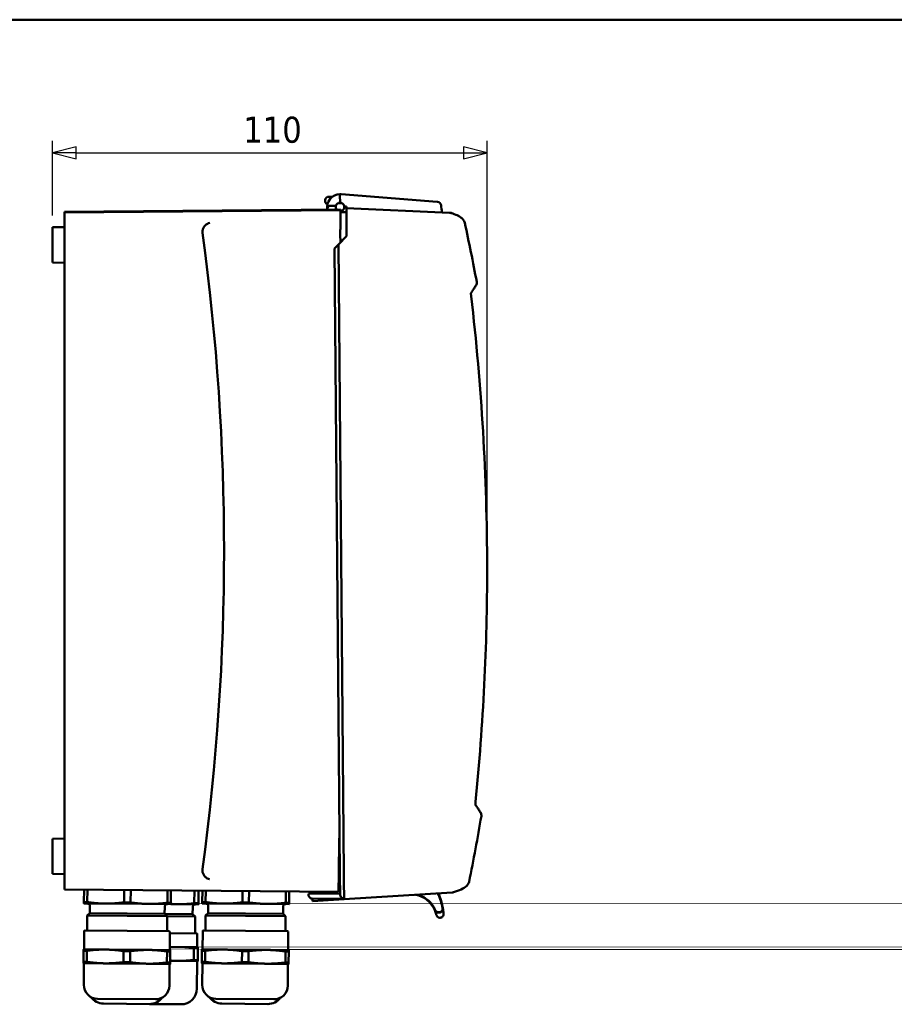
# Model space of a CAD drawing. Header units: millimetres. Extents: x 30 to 861, y 28 to 600.
# Tile 10 of 23: x 418 to 639, y 350 to 600. Entities that reach past the tile are written whole.
import ezdxf

# ---------------------------------------------------------------- set-up
doc = ezdxf.new("R2010")
doc.units = ezdxf.units.MM
doc.header["$LTSCALE"] = 3
for name, color, linetype, lineweight in [('Border (ISO)', 7, 'Continuous', 50), ('Dimension (ISO)', 7, 'Continuous', 25), ('Visible (ISO)', 7, 'Continuous', 50)]:
    doc.layers.add(name, color=color, linetype=linetype, lineweight=lineweight)
doc.styles.add('Note Text (ISO)', font='tahoma.ttf')
doc.dimstyles.new('Default (ISO)', dxfattribs={"dimscale": 3, "dimtxt": 2.2, "dimasz": 2, "dimexe": 1, "dimexo": 1, "dimgap": 0.762, "dimtad": 1, "dimdec": 1, "dimrnd": 1e-08, "dimtxsty": 'Note Text (ISO)', "dimblk": 'Filled-1', "dimcen": 0.09, "dimdle": 10, "dimclrd": 256, "dimclre": 256, "dimclrt": 256, "dimadec": 0, "dimazin": 0, "dimtfac": 0.863636, "dimtdec": 0, "dimtmove": 0, "dimatfit": 3, "dimfxl": 1, "dimtolj": 1, "dimlwd": -1, "dimlwe": -1, "dimarcsym": 0})

# ---------------------------------------------------------------- blocks, each defined once
blk = doc.blocks.new('Borders Border')
at = {"layer": 'Border (ISO)'}
blk.add_line((10, 200), (287, 200), dxfattribs=at)
blk = doc.blocks.new('Filled-1')
at = {"color": 0}
for p, q in [((0, 0), (-1, 0.25)), ((-1, 0.25), (-1, -0.25)), ((-1, 0), (0, 0)), ((-1, -0.25), (0, 0))]:
    blk.add_line(p, q, dxfattribs=at)
at = {"color": 0, "flags": 128}
blk.add_lwpolyline([(-1, -0.25), (0, 0), (-1, 0.25), (-1, -0.25)], dxfattribs=at)
at = {"color": 0}
blk.add_solid([(-1, -0.25), (0, 0), (-1, 0.25), (-1, -0.25)], dxfattribs=at)
blk = doc.blocks.new('*D8')
at = {"layer": 'Defpoints', "color": 0, "transparency": 16777216}
for p in [(536.15, 566.25), (426, 547.37), (536.15, 460.67)]:
    blk.add_point(p, dxfattribs=at)
at = {"layer": 'Dimension (ISO)', "transparency": 16777216}
for p, q in [((426, 550.37), (426, 569.25)), ((536.15, 463.67), (536.15, 569.25)), ((432, 566.25), (530.15, 566.25))]:
    blk.add_line(p, q, dxfattribs=at)
at = {"layer": 'Dimension (ISO)', "transparency": 16777216, "xscale": 6, "yscale": 6, "zscale": 6, "rotation": 180}
blk.add_blockref('Filled-1', (426, 566.25), dxfattribs=at)
at = {"layer": 'Dimension (ISO)', "transparency": 16777216, "xscale": 6, "yscale": 6, "zscale": 6}
blk.add_blockref('Filled-1', (536.15, 566.25), dxfattribs=at)
at = {"layer": 'Dimension (ISO)', "transparency": 16777216, "insert": (474.32, 575.41), "char_height": 6.6, "attachment_point": 1, "style": 'Note Text (ISO)'}
blk.add_mtext('\\A1;110', dxfattribs=at)

msp = doc.modelspace()

# ---------------------------------------------------------------- linework, layer by layer
at = {"layer": 'Visible (ISO)'}
for p, q in [((496.04, 555.12), (496.94, 555.13)), ((498.87, 553.6), (498.85, 555.52)), ((523.5, 553.85), (499.13, 555.76)), ((429, 551.28), (499, 551.89)), ((499, 551.69), (429, 551.08)), ((495.6, 551.86), (495.63, 552.67)), ((496.13, 552.77), (497.84, 552.78)), ((499.42, 553.45), (498.32, 553.44)), ((499, 551.69), (499, 551.89)), ((499, 551.69), (499, 547.05)), ((499.94, 552.69), (500.48, 552.64)), ((500.48, 552.64), (500.48, 552.45)), ((500.48, 552.45), (500.48, 552.2)), ((526.64, 551.06), (500.48, 552.2)), ((500.48, 552.17), (500.48, 552.2)), ((500.48, 552.17), (500.52, 547.58)), ((523.5, 553.85), (523.56, 553.84)), ((429, 551.28), (429, 551.08)), ((429, 548.23), (429, 551.08)), ((499, 551.6), (499.44, 551.6)), ((500.49, 551.23), (499, 551.21)), ((426, 547.37), (429, 547.39)), ((426, 538.42), (426, 547.37)), ((429, 546.26), (429, 548.23)), ((498.93, 546.64), (498.93, 546.84)), ((499, 547.05), (499, 546.84)), ((500.54, 545.61), (500.52, 547.58)), ((429, 384.32), (429, 546.26)), ((500.54, 545.14), (498.46, 543.02)), ((498.94, 545.65), (498.93, 546.64)), ((498.96, 543.52), (498.94, 545.65)), ((500.54, 545.61), (500.54, 545.14)), ((497.47, 542.01), (498.46, 543.02)), ((497.47, 542.01), (498.85, 383.63)), ((498.46, 543.02), (499.85, 383.64)), ((426, 538.42), (429, 538.39)), ((498.59, 385.51), (498.75, 394.97)), ((426, 392.37), (429, 392.39)), ((426, 383.42), (426, 392.37)), ((498.73, 393.6), (498.77, 393.6)), ((498.79, 391.06), (498.69, 391.12)), ((498.59, 385.51), (498.56, 383.54)), ((498.84, 385.75), (498.59, 385.61)), ((426, 383.42), (429, 383.39)), ((429, 382.35), (429, 384.32)), ((429, 379.5), (429, 382.35)), ((498.56, 383.54), (498.47, 378.9)), ((498.55, 383.27), (498.86, 383.27)), ((498.56, 383.8), (498.85, 383.72)), ((498.86, 382.85), (498.85, 383.63)), ((498.86, 382.85), (498.9, 378.22)), ((499.87, 381.67), (499.85, 383.64)), ((498.47, 378.9), (429, 379.5)), ((434, 379.46), (433.97, 376.3)), ((434.83, 379.45), (434.8, 376.29)), ((498.87, 381.67), (498.52, 381.7)), ((499.87, 381.67), (499.91, 377.06)), ((444.17, 379.37), (444.14, 376.21)), ((445.83, 379.36), (445.8, 376.19)), ((455.17, 379.28), (455.14, 376.11)), ((456, 379.27), (455.97, 376.1)), ((461.97, 379.22), (461.94, 375.99)), ((463, 379.21), (462.97, 375.98)), ((464, 379.2), (463.97, 376.3)), ((464.83, 379.19), (464.8, 376.29)), ((474.16, 379.11), (474.14, 376.21)), ((475.83, 379.1), (475.8, 376.19)), ((485.16, 379.01), (485.14, 376.11)), ((485.99, 379.01), (485.97, 376.1)), ((498.9, 378.5), (490.9, 378.37)), ((490.9, 378.15), (490.9, 378.37)), ((499.91, 377.23), (491.91, 377.16)), ((491.92, 376.54), (491.91, 377.16)), ((499.91, 377.03), (491.92, 376.54)), ((499.91, 377.03), (527.27, 378.7)), ((499.91, 377.03), (499.91, 377.06)), ((433.97, 376.3), (434.8, 376.29)), ((439.47, 375.91), (433.97, 375.96)), ((435.48, 375.25), (435.47, 373.45)), ((450.47, 375.82), (439.47, 375.91)), ((444.14, 376.21), (445.8, 376.19)), ((455.97, 375.77), (450.47, 375.82)), ((454.44, 375.08), (454.42, 373.28)), ((455.14, 376.11), (455.97, 376.1)), ((457.97, 375.75), (455.97, 375.77)), ((462.97, 375.71), (457.97, 375.75)), ((461.54, 375.02), (461.52, 373.22)), ((461.94, 375.99), (462.97, 375.98)), ((463.97, 376.3), (464.8, 376.29)), ((469.47, 375.91), (463.97, 375.96)), ((465.48, 375.25), (465.47, 373.45)), ((480.47, 375.82), (469.47, 375.91)), ((474.14, 376.21), (475.8, 376.19)), ((485.97, 375.77), (480.47, 375.82)), ((484.44, 375.08), (484.42, 373.28)), ((485.14, 376.11), (485.97, 376.1)), ((434.79, 372.91), (434.76, 369.1)), ((435.45, 373.45), (434.79, 372.91)), ((455.09, 372.73), (434.79, 372.91)), ((435.45, 373.45), (454.44, 373.28)), ((454.44, 373.28), (455.09, 372.73)), ((461.52, 373.22), (454.44, 373.28)), ((455.09, 372.73), (455.06, 368.92)), ((462.19, 372.65), (455.09, 372.71)), ((461.52, 373.22), (462.19, 372.65)), ((462.19, 372.65), (462.15, 368.35)), ((464.79, 372.91), (464.76, 369.1)), ((465.45, 373.45), (464.79, 372.91)), ((485.09, 372.73), (464.79, 372.91)), ((465.45, 373.45), (484.44, 373.28)), ((484.44, 373.28), (485.09, 372.73)), ((485.09, 372.73), (485.06, 368.92)), ((523.74, 373.75), (524.07, 373.75)), ((524.07, 373.65), (523.74, 373.65)), ((524.14, 372.34), (524.22, 372.34)), ((434.02, 364.31), (434.06, 368.91)), ((455.56, 368.92), (434.26, 369.11)), ((455.71, 364.12), (455.75, 368.72)), ((462.5, 368.35), (455.75, 368.4)), ((462.67, 364.84), (462.7, 368.14)), ((464.02, 364.31), (464.06, 368.91)), ((485.56, 368.92), (464.26, 369.11)), ((485.71, 364.12), (485.75, 368.72)), ((457.87, 364.89), (455.72, 364.9)), ((462.87, 364.84), (457.87, 364.89)), ((461.84, 364.58), (461.81, 361.62)), ((462.87, 364.57), (461.84, 364.58)), ((462.84, 361.61), (462.87, 364.57)), ((433.86, 363.97), (433.84, 361.14)), ((434.69, 363.97), (433.86, 363.97)), ((433.87, 364.31), (439.37, 364.26)), ((434.67, 361.14), (434.69, 363.97)), ((439.37, 364.26), (450.36, 364.17)), ((444.03, 363.89), (444.01, 361.06)), ((445.69, 363.87), (444.03, 363.89)), ((445.67, 361.04), (445.69, 363.87)), ((450.36, 364.17), (455.86, 364.12)), ((455.03, 363.79), (455.01, 360.96)), ((455.86, 363.78), (455.03, 363.79)), ((455.84, 360.95), (455.86, 363.78)), ((463.86, 363.97), (463.84, 361.14)), ((464.69, 363.97), (463.86, 363.97)), ((463.87, 364.31), (469.37, 364.26)), ((464.67, 361.14), (464.69, 363.97)), ((469.37, 364.26), (480.36, 364.17)), ((474.03, 363.89), (474.01, 361.06)), ((475.69, 363.87), (474.03, 363.89)), ((475.67, 361.04), (475.69, 363.87)), ((480.36, 364.17), (485.86, 364.12)), ((485.03, 363.79), (485.01, 360.96)), ((485.86, 363.78), (485.03, 363.79)), ((485.84, 360.95), (485.86, 363.78)), ((439.33, 360.76), (433.83, 360.81)), ((433.84, 361.14), (434.67, 361.14)), ((433.94, 355.31), (433.98, 360.81)), ((450.33, 360.67), (439.33, 360.76)), ((444.01, 361.06), (445.67, 361.04)), ((455.83, 360.62), (450.33, 360.67)), ((455.01, 360.96), (455.84, 360.95)), ((455.64, 355.12), (455.68, 360.62)), ((457.84, 361.39), (455.84, 361.4)), ((462.84, 361.34), (457.84, 361.39)), ((462.84, 361.61), (461.81, 361.62)), ((462.58, 354.34), (462.64, 361.34)), ((469.33, 360.76), (463.83, 360.81)), ((463.84, 361.14), (464.67, 361.14)), ((463.94, 355.31), (463.98, 360.81)), ((480.33, 360.67), (469.33, 360.76)), ((474.01, 361.06), (475.67, 361.04)), ((485.83, 360.62), (480.33, 360.67)), ((485.01, 360.96), (485.84, 360.95)), ((485.64, 355.12), (485.68, 360.62)), ((452.11, 351.65), (437.41, 351.78)), ((450.55, 350.45), (438.95, 350.55)), ((458.54, 350.38), (450.55, 350.45)), ((482.11, 351.65), (467.41, 351.78)), ((480.55, 350.45), (468.95, 350.55))]:
    msp.add_line(p, q, dxfattribs=at)
for centre, radius, start, end in [((496.05, 554.12), 1, 90.5, 249.3499), ((498.88, 552.52), 3.25, 90.7732, 191.7024), ((498.88, 552.52), 3.25, 85.5, 90.7728), ((498.88, 552.52), 1.07, 165.9749, 216.4686), ((498.88, 552.52), 1.08, 90.5, 165.9749), ((498.88, 552.52), 1.08, 8.9606, 90.5), ((498.88, 552.52), 1.07, 276.2957, 8.9606), ((-65.34, 460.6), 597, 8.72378, 8.90397), ((491.9, 378.16), 1, 180.5, 270.5), ((499.9, 378.23), 1, 180.5, 270.5), ((516.88, 371.75), 6.5, 22.3583, 79.3563), ((510.15, 372.22), 15, 9.6133, 24.7112), ((434.78, 375.25), 0.7, 359.5, 89.5), ((455.14, 375.08), 0.7, 89.5, 179.5), ((462.24, 375.01), 0.7, 89.5, 179.5), ((464.78, 375.25), 0.7, 359.5, 89.5), ((485.14, 375.08), 0.7, 89.5, 179.5), ((510.15, 372.22), 15, 4.7228, 9.6133), ((516.88, 371.75), 6.5, 12.6941, 22.3583), ((516.88, 371.75), 6.6, 22.3603, 22.4349), ((524.13, 373.24), 0.9, 191.6011, 270.5), ((524.22, 373.24), 0.9, 270.5, 4.1597), ((434.26, 368.91), 0.2, 89.5, 179.5), ((455.55, 368.72), 0.2, 359.5, 89.5), ((462.5, 368.15), 0.2, 359.5, 89.5), ((464.26, 368.91), 0.2, 89.5, 179.5), ((485.55, 368.72), 0.2, 359.5, 89.5), ((437.44, 355.28), 3.5, 179.5, 269.5), ((452.14, 355.15), 3.5, 269.5, 359.5), ((467.44, 355.28), 3.5, 179.5, 269.5), ((482.14, 355.15), 3.5, 269.5, 359.5), ((438.98, 354.55), 4, 215.5496, 269.5), ((450.58, 354.45), 4, 269.5, 323.4504), ((458.58, 354.38), 4, 269.5, 359.5), ((468.98, 354.55), 4, 215.5496, 269.5), ((480.58, 354.45), 4, 269.5, 323.4504)]:
    msp.add_arc(centre, radius, start, end, dxfattribs=at)
for centre, major_axis, ratio, start_param, end_param in [((523.48, 552.85), (0.761, 0.648), 0.999952, 5.733256, 7.07005), ((465.55, 546.26), (-0.18, -1.77), 0.856902, 4.652749, 4.984662), ((-129.73, 465.39), (599.21, 0), 1, 6.148022, 6.418008), ((465.52, 384.32), (0.18, -1.77), 0.856879, 4.440081, 4.772383)]:
    msp.add_ellipse(centre, major_axis=major_axis, ratio=ratio, start_param=start_param, end_param=end_param, dxfattribs=at)
for points, knots in [([(498.84, 555.77), (498.84, 555.77), (498.84, 555.77), (498.84, 555.76), (498.84, 555.76), (498.84, 555.75), (498.84, 555.75), (498.84, 555.74), (498.84, 555.72), (498.85, 555.71), (498.85, 555.7), (498.85, 555.68), (498.85, 555.67), (498.85, 555.63), (498.85, 555.58), (498.85, 555.52)], [-0.0013531, -0.0013531, -0.0013531, -0.0013531, 0.1073206, 0.1073206, 0.1073206, 0.164211, 0.164211, 0.164211, 0.2623074, 0.2623074, 0.2623074, 0.3284462, 0.3284462, 0.3284462, 0.5237812, 0.5237812, 0.5237812, 0.5237812]), ([(495.71, 551.87), (495.7, 551.9), (495.7, 551.93), (495.7, 552.06), (495.7, 552.16), (495.74, 552.37), (495.78, 552.48), (495.87, 552.63), (495.92, 552.68), (495.99, 552.73), (496.02, 552.75), (496.07, 552.76), (496.1, 552.77), (496.13, 552.77)], [-0.09422817, -0.09422817, -0.09422817, -0.09422817, -0.08612906, -0.08612906, -0.06191447, -0.06191447, -0.03480308, -0.03480308, -0.01712109, -0.01712109, -0.00826137, -0.00826137, -0.000001, -0.000001, -0.000001, -0.000001]), ([(527.01, 551), (528.16, 550.62), (529.03, 550.24), (530.03, 549.43), (530.37, 549.04), (530.48, 548.53)], [0, 0, 0, 0, 0.629525, 0.629525, 1.01094, 1.01094, 1.01094, 1.01094]), ([(527.01, 550.99), (528.18, 550.62), (529.07, 550.22), (530.04, 549.42), (530.36, 549.04), (530.47, 548.56)], [0.000068, 0.000068, 0.000068, 0.000068, 0.641933, 0.641933, 1.003932, 1.003932, 1.003932, 1.003932]), ([(464.05, 546.52), (464.06, 546.65), (464.09, 546.77), (464.17, 547.01), (464.22, 547.13), (464.4, 547.48), (464.55, 547.68), (464.88, 548.03), (465.06, 548.17), (465.45, 548.39), (465.65, 548.46), (465.85, 548.5), (465.86, 548.5), (465.86, 548.5)], [0.0000096, 0.0000096, 0.0000096, 0.0000096, 0.0379344, 0.0379344, 0.0773524, 0.0773524, 0.1612747, 0.1612747, 0.2467239, 0.2467239, 0.335845, 0.335845, 0.3366569, 0.3366569, 0.3366569, 0.3366569]), ([(532.06, 530.66), (532.14, 530.78), (532.22, 530.9), (532.39, 531.16), (532.48, 531.3), (532.66, 531.58), (532.75, 531.72), (532.92, 532), (533.01, 532.14), (533.18, 532.42), (533.26, 532.56), (533.34, 532.7)], [6.15849611, 6.15849611, 6.15849611, 6.15849611, 6.16174151, 6.16174151, 6.16559984, 6.16559984, 6.16945817, 6.16945817, 6.1733165, 6.1733165, 6.17717483, 6.17717483, 6.17717483, 6.17717483]), ([(532.06, 530.71), (532.06, 530.71), (532.06, 530.71), (532.06, 530.7), (532.06, 530.69), (532.06, 530.67), (532.06, 530.65), (532.05, 530.59), (532.05, 530.56), (532.05, 530.46), (532.05, 530.4), (532.06, 530.25), (532.07, 530.17), (532.08, 530.04), (532.08, 529.99), (532.09, 529.95)], [0.0271832, 0.0271832, 0.0271832, 0.0271832, 0.0297878, 0.0297878, 0.0398089, 0.0398089, 0.0532474, 0.0532474, 0.070839, 0.070839, 0.0929159, 0.0929159, 0.1184976, 0.1184976, 0.1326433, 0.1326433, 0.1326433, 0.1326433]), ([(532.06, 530.66), (532.06, 530.65), (532.05, 530.64), (532.05, 530.59), (532.05, 530.56), (532.05, 530.46), (532.05, 530.4), (532.06, 530.25), (532.07, 530.17), (532.08, 530.04), (532.08, 529.99), (532.09, 529.95)], [0.04545986, 0.04545986, 0.04545986, 0.04545986, 0.05321224, 0.05321224, 0.07086505, 0.07086505, 0.09310735, 0.09310735, 0.11857423, 0.11857423, 0.13262122, 0.13262122, 0.13262122, 0.13262122]), ([(532.09, 529.95), (534.77, 507.11), (536.13, 484.08), (536.16, 441.27), (535.18, 421.41), (533.21, 401.68)], [0, 0, 0, 0, 6.897407, 6.897407, 12.845638, 12.845638, 12.845638, 12.845638]), ([(532.09, 529.95), (534.77, 507.11), (536.13, 484.08), (536.16, 441.26), (535.18, 421.41), (533.21, 401.68)], [0, 0, 0, 0, 6.89805, 6.89805, 12.845638, 12.845638, 12.845638, 12.845638]), ([(533.21, 401.68), (533.2, 401.59), (533.19, 401.5), (533.18, 401.32), (533.18, 401.24), (533.18, 401.1), (533.18, 401.03), (533.19, 400.97), (533.19, 400.96), (533.19, 400.94), (533.19, 400.93), (533.19, 400.93), (533.19, 400.93), (533.19, 400.93)], [0, 0, 0, 0, 0.0278095, 0.0278095, 0.0556548, 0.0556548, 0.0819986, 0.0819986, 0.0929514, 0.0929514, 0.1015629, 0.1015629, 0.1052951, 0.1052951, 0.1052951, 0.1052951]), ([(533.21, 401.68), (533.2, 401.59), (533.19, 401.5), (533.18, 401.33), (533.18, 401.24), (533.18, 401.1), (533.18, 401.04), (533.19, 400.98), (533.19, 400.98), (533.19, 400.97)], [0, 0, 0, 0, 0.02735164, 0.02735164, 0.05529918, 0.05529918, 0.0815533, 0.0815533, 0.08699738, 0.08699738, 0.08699738, 0.08699738]), ([(534.51, 398.96), (534.42, 399.1), (534.34, 399.23), (534.17, 399.51), (534.08, 399.65), (533.9, 399.93), (533.81, 400.06), (533.62, 400.34), (533.53, 400.48), (533.35, 400.73), (533.27, 400.85), (533.19, 400.97)], [0.10601048, 0.10601048, 0.10601048, 0.10601048, 0.1098688, 0.1098688, 0.11372713, 0.11372713, 0.11758546, 0.11758546, 0.12144379, 0.12144379, 0.12468935, 0.12468935, 0.12468935, 0.12468935]), ([(465.83, 382.08), (465.83, 382.08), (465.83, 382.08), (465.62, 382.12), (465.42, 382.2), (465.03, 382.42), (464.85, 382.56), (464.52, 382.9), (464.37, 383.11), (464.19, 383.46), (464.14, 383.57), (464.07, 383.82), (464.04, 383.94), (464.02, 384.06)], [-0.0008135, -0.0008135, -0.0008135, -0.0008135, 0, 0, 0.0892985, 0.0892985, 0.1749176, 0.1749176, 0.259003, 0.259003, 0.2984973, 0.2984973, 0.3365042, 0.3365042, 0.3365042, 0.3365042]), ([(531.6, 381.47), (531.51, 381.05), (531.27, 380.69), (530.61, 380.05), (530.14, 379.77), (529, 379.24), (528.36, 379), (527.62, 378.77)], [0, 0, 0, 0, 0.313361, 0.313361, 0.728905, 0.728905, 1.108034, 1.108034, 1.108034, 1.108034]), ([(518.45, 378.16), (518.74, 378.09), (519.02, 378), (519.39, 377.85), (519.48, 377.82), (519.63, 377.75), (519.68, 377.73), (519.77, 377.68), (519.81, 377.67), (520.01, 377.56), (520.18, 377.47), (520.65, 377.18), (520.93, 376.97), (521.23, 376.71), (521.25, 376.69), (521.33, 376.62), (521.39, 376.57), (521.51, 376.46), (521.58, 376.39), (521.74, 376.21), (521.84, 376.11), (522.15, 375.74), (522.34, 375.47), (522.55, 375.12), (522.58, 375.07), (522.63, 375), (522.64, 374.98), (522.67, 374.92), (522.69, 374.89), (522.81, 374.66), (522.9, 374.47), (522.98, 374.27)], [0.2153241, 0.2153241, 0.2153241, 0.2153241, 0.3114077, 0.3114077, 0.3447675, 0.3447675, 0.3629377, 0.3629377, 0.3769761, 0.3769761, 0.4385553, 0.4385553, 0.554617, 0.554617, 0.5653974, 0.5653974, 0.5887471, 0.5887471, 0.6205917, 0.6205917, 0.6668791, 0.6668791, 0.7764861, 0.7764861, 0.7969945, 0.7969945, 0.8037394, 0.8037394, 0.8175906, 0.8175906, 0.8870291, 0.8870291, 0.8870291, 0.8870291]), ([(524.84, 374.71), (524.83, 374.79), (524.82, 374.87), (524.79, 375.02), (524.77, 375.09), (524.75, 375.23), (524.73, 375.31), (524.68, 375.56), (524.63, 375.73), (524.55, 376.05), (524.51, 376.2), (524.41, 376.55), (524.35, 376.75), (524.26, 377.03), (524.23, 377.11), (524.12, 377.4), (524.05, 377.61), (523.93, 377.89), (523.9, 377.97), (523.81, 378.17), (523.75, 378.3), (523.69, 378.45), (523.68, 378.46), (523.67, 378.48)], [0, 0, 0, 0, 0.0231502, 0.0231502, 0.0434438, 0.0434438, 0.065989, 0.065989, 0.1177721, 0.1177721, 0.1619552, 0.1619552, 0.2220408, 0.2220408, 0.2469777, 0.2469777, 0.3117717, 0.3117717, 0.334904, 0.334904, 0.3765468, 0.3765468, 0.3813901, 0.3813901, 0.3813901, 0.3813901]), ([(524.94, 374.72), (524.96, 374.65), (524.96, 374.58), (524.95, 374.43), (524.94, 374.36), (524.88, 374.17), (524.82, 374.07), (524.67, 373.89), (524.58, 373.81), (524.42, 373.72), (524.35, 373.7), (524.21, 373.66), (524.14, 373.65), (524.07, 373.65)], [0, 0, 0, 0, 0.0219261, 0.0219261, 0.0437887, 0.0437887, 0.0809185, 0.0809185, 0.1204679, 0.1204679, 0.1447058, 0.1447058, 0.1689181, 0.1689181, 0.1689181, 0.1689181]), ([(524.07, 373.75), (524.13, 373.75), (524.19, 373.76), (524.31, 373.79), (524.37, 373.82), (524.53, 373.9), (524.61, 373.96), (524.73, 374.12), (524.78, 374.21), (524.84, 374.39), (524.86, 374.5), (524.85, 374.63), (524.85, 374.67), (524.84, 374.7)], [0, 0, 0, 0, 0.0177773, 0.0177773, 0.0383241, 0.0383241, 0.0693804, 0.0693804, 0.0979598, 0.0979598, 0.1279375, 0.1279375, 0.138439, 0.138439, 0.138439, 0.138439]), ([(523.74, 373.65), (523.65, 373.65), (523.56, 373.66), (523.39, 373.71), (523.31, 373.75), (523.16, 373.85), (523.09, 373.92), (522.97, 374.06), (522.93, 374.14), (522.89, 374.22)], [0, 0, 0, 0, 0.027063, 0.027063, 0.0542318, 0.0542318, 0.0816502, 0.0816502, 0.1091326, 0.1091326, 0.1091326, 0.1091326]), ([(522.98, 374.26), (523.01, 374.19), (523.05, 374.12), (523.16, 373.99), (523.22, 373.93), (523.38, 373.83), (523.48, 373.79), (523.63, 373.75), (523.69, 373.75), (523.74, 373.75)], [0.00000001, 0.00000001, 0.00000001, 0.00000001, 0.02388516, 0.02388516, 0.04884503, 0.04884503, 0.08084891, 0.08084891, 0.09700307, 0.09700307, 0.09700307, 0.09700307])]:
    msp.add_open_spline(points, degree=3, knots=knots, dxfattribs=at)
for points in [[(526.64, 551.06), (526.77, 551.06), (526.89, 551.03), (527.01, 551)], [(530.48, 548.52), (531.56, 543.53), (532.57, 538.54), (533.51, 533.55)], [(533.51, 533.55), (533.56, 533.27), (533.49, 532.96), (533.35, 532.71)], [(533.51, 533.55), (533.51, 533.55), (533.51, 533.55), (533.51, 533.55)], [(533.51, 533.51), (533.51, 533.5), (533.51, 533.5), (533.51, 533.5)], [(534.69, 398.11), (533.75, 392.57), (532.72, 387.02), (531.6, 381.47)], [(534.52, 398.94), (534.66, 398.69), (534.73, 398.39), (534.69, 398.11)], [(534.69, 398.16), (534.69, 398.15), (534.69, 398.15), (534.69, 398.15)], [(534.69, 398.11), (534.69, 398.11), (534.69, 398.11), (534.69, 398.11)], [(523.79, 378.49), (523.85, 378.36), (523.9, 378.24), (523.94, 378.14)], [(527.62, 378.77), (527.51, 378.73), (527.39, 378.71), (527.27, 378.7)], [(523.22, 373.18), (523.24, 373.1), (523.25, 373.06), (523.25, 373.06)], [(525.11, 373.3), (525.11, 373.3), (525.11, 373.35), (525.1, 373.45)]]:
    msp.add_open_spline(points, degree=3, dxfattribs=at)
for points, weights in [([(433.97, 376.3), (433.97, 375.96), (433.97, 375.96)], [1.1154562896, 1.08574144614, 1]), ([(439.47, 375.91), (437.26, 375.93), (434.8, 376.29)], [1, 1.08574144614, 1.1154562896]), ([(444.14, 376.21), (441.68, 375.89), (439.47, 375.91)], [1.1154562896, 1.08574144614, 1]), ([(450.47, 375.82), (448.26, 375.84), (445.8, 376.19)], [1, 1.08574144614, 1.1154562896]), ([(455.14, 376.11), (452.68, 375.8), (450.47, 375.82)], [1.1154562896, 1.08574144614, 1]), ([(455.97, 375.77), (455.97, 375.77), (455.97, 376.1)], [1, 1.08574144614, 1.1154562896]), ([(457.97, 375.75), (456.98, 375.76), (455.97, 375.84)], [1, 1.0419876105, 1.07163530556]), ([(461.94, 375.99), (459.86, 375.74), (457.97, 375.75)], [1.11828398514, 1.08360425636, 1]), ([(462.97, 375.71), (462.97, 375.71), (462.97, 375.98)], [1, 1.08360425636, 1.11828398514]), ([(463.97, 376.3), (463.97, 375.96), (463.97, 375.96)], [1.1154562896, 1.08574144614, 1]), ([(469.47, 375.91), (467.26, 375.93), (464.8, 376.29)], [1, 1.08574144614, 1.1154562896]), ([(474.14, 376.21), (471.68, 375.89), (469.47, 375.91)], [1.1154562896, 1.08574144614, 1]), ([(480.47, 375.82), (478.26, 375.84), (475.8, 376.19)], [1, 1.08574144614, 1.1154562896]), ([(485.14, 376.11), (482.68, 375.8), (480.47, 375.82)], [1.1154562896, 1.08574144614, 1]), ([(485.97, 375.77), (485.97, 375.77), (485.97, 376.1)], [1, 1.08574144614, 1.1154562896]), ([(455.72, 364.82), (456.81, 364.9), (457.87, 364.89)], [1.01220184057, 1.01368880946, 1]), ([(457.87, 364.89), (459.76, 364.87), (461.84, 364.58)], [1, 1.0246950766, 1]), ([(462.87, 364.57), (462.87, 364.84), (462.87, 364.84)], [1, 1.0246950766, 1]), ([(433.87, 364.31), (433.87, 364.31), (433.86, 363.97)], [1, 1.08574144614, 1.1154562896]), ([(434.69, 363.97), (437.16, 364.28), (439.37, 364.26)], [1.1154562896, 1.08574144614, 1]), ([(439.37, 364.26), (441.57, 364.24), (444.03, 363.89)], [1, 1.08574144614, 1.1154562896]), ([(445.69, 363.87), (448.16, 364.18), (450.36, 364.17)], [1.1154562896, 1.08574144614, 1]), ([(450.36, 364.17), (452.57, 364.15), (455.03, 363.79)], [1, 1.08574144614, 1.1154562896]), ([(455.86, 363.78), (455.86, 364.12), (455.86, 364.12)], [1.1154562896, 1.08574144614, 1]), ([(463.87, 364.31), (463.87, 364.31), (463.86, 363.97)], [1, 1.08574144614, 1.1154562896]), ([(464.69, 363.97), (467.16, 364.28), (469.37, 364.26)], [1.1154562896, 1.08574144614, 1]), ([(469.37, 364.26), (471.57, 364.24), (474.03, 363.89)], [1, 1.08574144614, 1.1154562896]), ([(475.69, 363.87), (478.16, 364.18), (480.36, 364.17)], [1.1154562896, 1.08574144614, 1]), ([(480.36, 364.17), (482.57, 364.15), (485.03, 363.79)], [1, 1.08574144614, 1.1154562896]), ([(485.86, 363.78), (485.86, 364.12), (485.86, 364.12)], [1.1154562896, 1.08574144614, 1]), ([(433.84, 361.14), (433.83, 360.81), (433.83, 360.81)], [1.1154562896, 1.08574144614, 1]), ([(439.33, 360.76), (437.13, 360.78), (434.67, 361.14)], [1, 1.08574144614, 1.1154562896]), ([(444.01, 361.06), (441.54, 360.74), (439.33, 360.76)], [1.1154562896, 1.08574144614, 1]), ([(450.33, 360.67), (448.13, 360.69), (445.67, 361.04)], [1, 1.08574144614, 1.1154562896]), ([(455.01, 360.96), (452.54, 360.65), (450.33, 360.67)], [1.1154562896, 1.08574144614, 1]), ([(455.83, 360.62), (455.83, 360.62), (455.84, 360.95)], [1, 1.08574144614, 1.1154562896]), ([(457.84, 361.39), (456.85, 361.39), (455.84, 361.47)], [1, 1.01274728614, 1.01233459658]), ([(461.81, 361.62), (459.73, 361.37), (457.84, 361.39)], [1, 1.0246950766, 1]), ([(462.84, 361.34), (462.84, 361.34), (462.84, 361.61)], [1, 1.0246950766, 1]), ([(463.84, 361.14), (463.83, 360.81), (463.83, 360.81)], [1.1154562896, 1.08574144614, 1]), ([(469.33, 360.76), (467.13, 360.78), (464.67, 361.14)], [1, 1.08574144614, 1.1154562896]), ([(474.01, 361.06), (471.54, 360.74), (469.33, 360.76)], [1.1154562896, 1.08574144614, 1]), ([(480.33, 360.67), (478.13, 360.69), (475.67, 361.04)], [1, 1.08574144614, 1.1154562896]), ([(485.01, 360.96), (482.54, 360.65), (480.33, 360.67)], [1.1154562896, 1.08574144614, 1]), ([(485.83, 360.62), (485.83, 360.62), (485.84, 360.95)], [1, 1.08574144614, 1.1154562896])]:
    msp.add_rational_spline(points, weights, degree=2, dxfattribs=at)

# ---------------------------------------------------------------- block references
at = {"xscale": 3, "yscale": 3, "zscale": 3}
msp.add_blockref('Borders Border', (0, 0), dxfattribs=at)

# ---------------------------------------------------------------- dimensions: what is measured, and where the dimension line sits
at = {"layer": 'Dimension (ISO)'}
dim = msp.add_linear_dim(base=(536.15, 566.25), p1=(426, 547.37), p2=(536.15, 460.67), angle=180, dimstyle='Default (ISO)', override={"dimgap": 0.762, "dimdec": 0, "dimtol": 0, "dimlim": 0, "dimtp": 0, "dimtm": 0, "dimtdec": 0, "dimtofl": 0, "dimatfit": 1}, dxfattribs=at)
dim.commit()
dim.dimension.update_dxf_attribs({"geometry": '*D8', "text_midpoint": (481.07, 566.25), "dimtype": 160})

doc.saveas('drawing.dxf')
